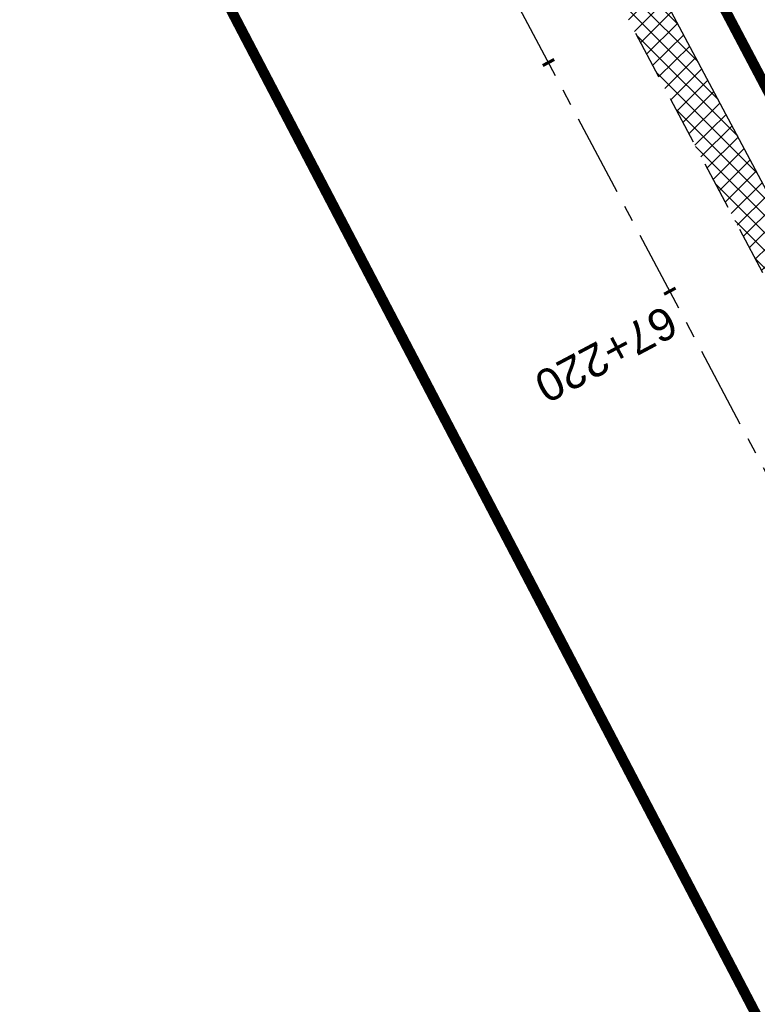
# Model space of a CAD drawing. Header units: metres. Extents: x 7529682 to 7533711, y 5721195 to 5727842.
# Tile 192 of 232: x 7530026 to 7530054, y 5727116 to 5727154. Entities that reach past the tile are written whole.
import ezdxf

# ---------------------------------------------------------------- set-up
doc = ezdxf.new("R2010")
doc.units = ezdxf.units.M
for name, pattern in [('817-dzialki-09-05-04$0$HIDDEN', [0.375, 0.25, -0.125]), ('ACAD_ISO05W100', [33, 24, -3, 0, -3, 0, -3]), ('CENTER', [50.800000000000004, 31.75, -6.35, 6.35, -6.35]), ('HIDDEN', [9.524999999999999, 6.35, -3.175])]:
    doc.linetypes.add(name, pattern=pattern)
for name, color, linetype in [('C-DROGI-SYTUACJA-ETYKIETY', 7, 'Continuous'), ('D-hatch-pobocza', 131, 'Continuous'), ('D-pobocza', 60, 'Continuous'), ('D-rowy', 160, 'Continuous')]:
    doc.layers.add(name, color=color, linetype=linetype)
for name, color, linetype, lineweight in [('D-krawędzie', 3, 'Continuous', 30), ('D-oś', 10, 'CENTER', 30), ('D-pas-drogowy', 7, 'ACAD_ISO05W100', 50)]:
    doc.layers.add(name, color=color, linetype=linetype, lineweight=lineweight)
doc.layers.add('D-LR-etap-III', color=7, linetype='817-dzialki-09-05-04$0$HIDDEN', lineweight=50, true_color=0x00008f)
doc.styles.get("Standard").update_dxf_attribs({"font": 'arial.ttf'})

# ---------------------------------------------------------------- blocks, each defined once
blk = doc.blocks.new('AeccTickLine')
at = {"color": 0, "linetype": 'ByBlock', "lineweight": -2}
blk.add_line((0, 1), (-3.673819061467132e-16, -1), dxfattribs=at)

msp = doc.modelspace()

# ---------------------------------------------------------------- hatches: boundary and pattern name
at = {"layer": 'D-hatch-pobocza'}
h = msp.add_hatch(dxfattribs=at)
h.set_pattern_fill('ANSI37', color=256, scale=0.15, style=0)
h.set_pattern_definition([(45, (0, 0), (-0.3367596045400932, 0.3367596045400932), []), (135, (0, 0), (-0.3367596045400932, -0.3367596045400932), [])])
h.paths.add_polyline_path([(7530033.2, 5727187.89), (7530019.74, 5727212.96), (7530009.309999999, 5727233.03), (7529993.271317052, 5727263.708224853), (7529991.73786403, 5727262.451863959), (7530006.701701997, 5727234.141132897), (7530044.198460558, 5727163.133456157), (7530082.890091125, 5727090.20043586), (7530088.410620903, 5727079.7730674), (7530090.482093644, 5727079.127608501), (7530082.53, 5727094.32), (7530071.3, 5727115.82), (7530059.019999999, 5727138.69), (7530045.92, 5727163.31)])

# ---------------------------------------------------------------- linework, layer by layer
at = {"layer": 'D-krawędzie', "linetype": 'HIDDEN', "ltscale": 0.3}
msp.add_lwpolyline([(7529971.475882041, 5727300.786382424), (7530006.701701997, 5727234.141132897), (7530044.198460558, 5727163.133456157), (7530082.890091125, 5727090.20043586), (7530098.687472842, 5727060.36179238), (7530131.997785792, 5726997.210008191), (7530163.821737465, 5726937.096607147), (7530204.081352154, 5726861.012519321), (7530247.819962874, 5726778.438272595), (7530252.219999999, 5726770.26), (7530259.735272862, 5726756.89951491), (7530263.781713, 5726749.286762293), (7530270.196482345, 5726737.095956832), (7530272.433334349, 5726732.818899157), (7530276.00888925, 5726725.597700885), (7530279.7, 5726718.02), (7530284.501430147, 5726708.939695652), (7530291.375516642, 5726695.939652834), (7530296.045865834, 5726687.107244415), (7530304.46414878, 5726671.186868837), (7530316.603827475, 5726648.181421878)], dxfattribs=at)
at = {"layer": 'D-LR-etap-III', "ltscale": 10, "flags": 128}
msp.add_lwpolyline([(7531750.474471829, 5723895.103125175, 0.4, 0.4, 0), (7531750.505, 5723895.13, 0.4, 0.4, 0), (7531682.71, 5724022.92, 0.4, 0.4, 0), (7531619.177023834, 5724147.203692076, 0.4, 0.4, 0), (7531592.308960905, 5724198.48863389, 0.4, 0.4, 0), (7531553.263875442, 5724272.918564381, 0.4, 0.4, 0), (7531504.019999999, 5724366.79, 0.4, 0.4, 0), (7531482.09, 5724407.62, 0.4, 0.4, 0), (7531412.350402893, 5724541.182759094, 0.4, 0.4, 0), (7531388.463669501, 5724586.929768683, 0.4, 0.4, 0), (7531345.12, 5724669.94, 0.4, 0.4, 0), (7531127.66, 5725081.67, 0.4, 0.4, 0), (7531059.253139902, 5725211.040795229, 0.4, 0.4, 0), (7531008.007244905, 5725307.953830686, 0.4, 0.4, 0), (7530964.181635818, 5725390.835555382, 0.4, 0.4, 0), (7530914.557354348, 5725484.683561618, 0.4, 0.4, 0), (7530865.243241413, 5725577.493975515, 0.4, 0.4, 0), (7530840.085257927, 5725624.058651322, 0.4, 0.4, 0), (7530802.559525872, 5725694.924584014, 0.4, 0.4, 0), (7530755.54, 5725787.51, 0.4, 0.4, 0), (7530708.717810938, 5725876.303221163, 0.4, 0.4, 0), (7530695.12, 5725902.09, 0.4, 0.4, 0), (7530642.91397006, 5726001.07839487, 0.4, 0.4, 0), (7530634.934723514, 5726016.146615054, 0.4, 0.4, 0), (7530610.820000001, 5726061.929999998, 0.4, 0.4, 0), (7530610.820000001, 5726061.929999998, 0.4, 0.4, 0), (7530607.21, 5726063.51, 0.4, 0.4, 0), (7530597.42, 5726080.68, 0.4, 0.4, 0), (7530591.16, 5726088.44, 0.4, 0.4, 0), (7530581.28, 5726107.21, 0.4, 0.4, 0), (7530571.29, 5726130.56, 0.4, 0.4, 0), (7530549.554994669, 5726171.527317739, 0.4, 0.4, 0), (7530531.014309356, 5726206.473807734, 0.4, 0.4, 0), (7530516.461208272, 5726236.016618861, 0.4, 0.4, 0), (7530500.798929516, 5726266.141265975, 0.4, 0.4, 0), (7530491.349999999, 5726283.94, 0.4, 0.4, 0), (7530482.4, 5726303.41, 0.4, 0.4, 0), (7530482.4, 5726303.41, 0.4, 0.4, 0), (7530450.41, 5726357.28, 0.4, 0.4, 0), (7530397.759396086, 5726458.499907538, 0.4, 0.4, 0), (7530334.707815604, 5726583.664702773, 0.4, 0.4, 0), (7530303.939274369, 5726645.167943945, 0.4, 0.4, 0), (7530300.509779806, 5726651.777515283, 0.4, 0.4, 0), (7530289.213532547, 5726671.966724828, 0.4, 0.4, 0), (7530281.54, 5726685.57, 0.4, 0.4, 0), (7530261.37085633, 5726724.163374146, 0.4, 0.4, 0), (7530254.03, 5726738.21, 0.4, 0.4, 0), (7530197.219999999, 5726845.06, 0.4, 0.4, 0), (7530194.71, 5726849.15, 0.4, 0.4, 0), (7530195.92, 5726850.75, 0.4, 0.4, 0), (7530170.546669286, 5726892.961489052, 0.4, 0.4, 0), (7530143.174718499, 5726945.065838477, 0.4, 0.4, 0), (7530105.059999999, 5727018.32, 0.4, 0.4, 0), (7530100.059999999, 5727027.16, 0.4, 0.4, 0), (7530062.318670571, 5727099.625398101, 0.4, 0.4, 0), (7530015.378537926, 5727189.420463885, 0.4, 0.4, 0), (7529983.207960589, 5727250.206596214, 0.4, 0.4, 0), (7529953.284293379, 5727306.74720398, 0.4, 0.4, 0), (7529900.67053443, 5727406.15903814, 0.4, 0.4, 0), (7529890.630239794, 5727425.131178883, 0.4, 0.4, 0), (7529875.155383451, 5727454.426350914, 0.4, 0.4, 0), (7529857.560096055, 5727487.787346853, 0.4, 0.4, 0), (7529835.194401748, 5727530.19312405, 0.4, 0.4, 0), (7529811.740544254, 5727574.662079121, 0.4, 0.4, 0), (7529792.101859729, 5727611.922638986, 0.4, 0.4, 0), (7529768.066117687, 5727657.469613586, 0.4, 0.4, 0), (7529755.210566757, 5727682.131373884, 0.4, 0.4, 0), (7529753.309999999, 5727681.13, 0.4, 0.4, 0), (7529739.21, 5727707.77, 0.4, 0.4, 0), (7529735.394745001, 5727711.251990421, 0.4, 0.4, 0), (7529725.42, 5727730.2, 0.4, 0.4, 0), (7529723.55, 5727729.88, 0.4, 0.4, 0), (7529695.566668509, 5727782.932080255, 0.4, 0.4, 0), (7529717.67971874, 5727794.024357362, 0.4, 0.4, 0), (7529736.274870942, 5727758.647400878, 0.4, 0.4, 0), (7529736.274870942, 5727758.647400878, 0.4, 0.4, 0), (7529744.511003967, 5727750.406106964, 0.4, 0.4, 0), (7529744.511003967, 5727750.406106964, 0.4, 0.4, 0), (7529750.282568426, 5727738.549848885, 0.4, 0.4, 0), (7529777.108510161, 5727687.569424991, 0.4, 0.4, 0), (7529796.51537536, 5727651.329932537, 0.4, 0.4, 0), (7529814.937945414, 5727616.793170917, 0.4, 0.4, 0), (7529839.006722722, 5727572.303976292, 0.4, 0.4, 0), (7529860.617626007, 5727532.509108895, 0.4, 0.4, 0), (7529882.348967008, 5727491.504261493, 0.4, 0.4, 0), (7529904.865139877, 5727449.096370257, 0.4, 0.4, 0), (7529920.747384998, 5727418.884773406, 0.4, 0.4, 0), (7529946.676504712, 5727368.547487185, 0.4, 0.4, 0), (7529972.024701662, 5727320.573310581, 0.4, 0.4, 0), (7529987.740014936, 5727290.153392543, 0.4, 0.4, 0), (7529996.497385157, 5727273.661630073, 0.4, 0.4, 0), (7530017.541471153, 5727234.202689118, 0.4, 0.4, 0), (7530033.053657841, 5727204.864166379, 0.4, 0.4, 0), (7530051.622983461, 5727170.222745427, 0.4, 0.4, 0), (7530069.276612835, 5727137.015751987, 0.4, 0.4, 0), (7530089.385386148, 5727097.533639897, 0.4, 0.4, 0), (7530109.712512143, 5727060.746615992, 0.4, 0.4, 0), (7530136.769722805, 5727011.640131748, 0.4, 0.4, 0), (7530162.446686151, 5726962.743777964, 0.4, 0.4, 0), (7530187.674104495, 5726916.992101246, 0.4, 0.4, 0), (7530207.820739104, 5726879.335323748, 0.4, 0.4, 0), (7530230.625609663, 5726834.518686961, 0.4, 0.4, 0), (7530262.288093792, 5726776.61832811, 0.4, 0.4, 0), (7530277.509672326, 5726760.213143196, 0.4, 0.4, 0), (7530286.036865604, 5726744.106684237, 0.4, 0.4, 0), (7530288.097472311, 5726735.884066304, 0.4, 0.4, 0), (7530290.393870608, 5726725.046963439, 0.4, 0.4, 0), (7530296.17664807, 5726713.582980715, 0.4, 0.4, 0), (7530302.726195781, 5726701.18226779, 0.4, 0.4, 0), (7530325.685047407, 5726657.466383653, 0.4, 0.4, 0), (7530343.243978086, 5726623.648592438, 0.4, 0.4, 0), (7530360.229820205, 5726591.746871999, 0.4, 0.4, 0), (7530383.20855044, 5726548.059469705, 0.4, 0.4, 0), (7530406.017875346, 5726503.605514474, 0.4, 0.4, 0), (7530427.464919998, 5726462.620289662, 0.4, 0.4, 0), (7530447.9278544, 5726424.388014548, 0.4, 0.4, 0), (7530471.126878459, 5726379.920667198, 0.4, 0.4, 0), (7530490.501003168, 5726343.033350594, 0.4, 0.4, 0), (7530509.499458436, 5726306.733076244, 0.4, 0.4, 0), (7530529.890269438, 5726267.244072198, 0.4, 0.4, 0), (7530543.852446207, 5726238.990319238, 0.4, 0.4, 0), (7530554.808897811, 5726218.943990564, 0.4, 0.4, 0), (7530559.027108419, 5726212.223286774, 0.4, 0.4, 0), (7530563.060988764, 5726206.409670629, 0.4, 0.4, 0), (7530566.93354971, 5726200.463543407, 0.4, 0.4, 0), (7530569.771022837, 5726194.901501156, 0.4, 0.4, 0), (7530571.47319415, 5726191.282350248, 0.4, 0.4, 0), (7530572.839142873, 5726188.024533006, 0.4, 0.4, 0), (7530575.295071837, 5726182.034664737, 0.4, 0.4, 0), (7530579.736851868, 5726173.306070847, 0.4, 0.4, 0), (7530583.3, 5726167.41, 0.4, 0.4, 0), (7530593.4, 5726163.33, 0.4, 0.4, 0), (7530598.618375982, 5726155.264489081, 0.4, 0.4, 0), (7530608.258304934, 5726140.497132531, 0.4, 0.4, 0), (7530603.269999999, 5726136.83, 0.4, 0.4, 0), (7530606.53, 5726131.84, 0.4, 0.4, 0), (7530604.239057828, 5726124.21679044, 0.4, 0.4, 0), (7530605.847136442, 5726121.630127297, 0.4, 0.4, 0), (7530608.971611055, 5726116.164124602, 0.4, 0.4, 0), (7530618.114293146, 5726097.791111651, 0.4, 0.4, 0), (7530651.213125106, 5726034.959524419, 0.4, 0.4, 0), (7530670.243741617, 5725998.61095082, 0.4, 0.4, 0), (7530698.075474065, 5725945.952624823, 0.4, 0.4, 0), (7530716.505955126, 5725911.3051464, 0.4, 0.4, 0), (7530735.223454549, 5725875.667401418, 0.4, 0.4, 0), (7530752.504235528, 5725842.154920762, 0.4, 0.4, 0), (7530778.310652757, 5725793.501254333, 0.4, 0.4, 0), (7530797.499961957, 5725756.381811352, 0.4, 0.4, 0), (7530812.518974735, 5725728.28874362, 0.4, 0.4, 0), (7530820.039295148, 5725713.160404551, 0.4, 0.4, 0), (7530822.422446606, 5725710.193574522, 0.4, 0.4, 0), (7530833.154893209, 5725688.800634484, 0.4, 0.4, 0), (7530849.629354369, 5725656.158601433, 0.4, 0.4, 0), (7530867.98290276, 5725621.963939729, 0.4, 0.4, 0), (7530872.629809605, 5725612.88760475, 0.4, 0.4, 0), (7530880.354488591, 5725597.594500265, 0.4, 0.4, 0), (7530883.839446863, 5725593.389159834, 0.4, 0.4, 0), (7530891.782113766, 5725587.763349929, 0.4, 0.4, 0), (7530895.038670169, 5725584.280746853, 0.4, 0.4, 0), (7530897.033644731, 5725580.941110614, 0.4, 0.4, 0), (7530900.951646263, 5725579.945856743, 0.4, 0.4, 0), (7530904.80970798, 5725571.977328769, 0.4, 0.4, 0), (7530903.682362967, 5725568.566434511, 0.4, 0.4, 0), (7530908.900614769, 5725558.844845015, 0.4, 0.4, 0), (7530910.252030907, 5725545.671606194, 0.4, 0.4, 0), (7530912.872986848, 5725538.645543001, 0.4, 0.4, 0), (7530945.278171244, 5725478.464284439, 0.4, 0.4, 0), (7530959.692318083, 5725450.24628822, 0.4, 0.4, 0), (7531002.82670893, 5725368.192370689, 0.4, 0.4, 0), (7531044.703532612, 5725290.314293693, 0.4, 0.4, 0), (7531064.098839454, 5725253.212562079, 0.4, 0.4, 0), (7531083.010253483, 5725216.677517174, 0.4, 0.4, 0), (7531113.013137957, 5725158.465613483, 0.4, 0.4, 0), (7531137.364304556, 5725113.07076138, 0.4, 0.4, 0), (7531150.830830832, 5725086.711759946, 0.4, 0.4, 0), (7531159.745663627, 5725076.640848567, 0.4, 0.4, 0), (7531166.309999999, 5725074.58, 0.4, 0.4, 0), (7531172.29, 5725062.58, 0.4, 0.4, 0), (7531170.589828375, 5725055.605912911, 0.4, 0.4, 0), (7531173.732823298, 5725044.080706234, 0.4, 0.4, 0), (7531215.342008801, 5724964.859648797, 0.4, 0.4, 0), (7531238.054496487, 5724921.684649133, 0.4, 0.4, 0), (7531262.389821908, 5724875.282876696, 0.4, 0.4, 0), (7531295.587160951, 5724811.265731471, 0.4, 0.4, 0), (7531348.487908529, 5724712.362812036, 0.4, 0.4, 0), (7531363.740817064, 5724682.68394264, 0.4, 0.4, 0), (7531366.986905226, 5724675.865317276, 0.4, 0.4, 0), (7531382.541261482, 5724646.110625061, 0.4, 0.4, 0), (7531401.299165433, 5724610.874551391, 0.4, 0.4, 0), (7531428.964837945, 5724558.862274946, 0.4, 0.4, 0), (7531449.111202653, 5724520.397801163, 0.4, 0.4, 0), (7531477.292992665, 5724465.831467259, 0.4, 0.4, 0), (7531500.996290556, 5724421.112506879, 0.4, 0.4, 0), (7531512.121834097, 5724400.549045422, 0.4, 0.4, 0), (7531513.78163794, 5724396.757451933, 0.4, 0.4, 0), (7531526.32, 5724379.39, 0.4, 0.4, 0), (7531566.783642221, 5724302.73628205, 0.4, 0.4, 0), (7531578.579156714, 5724282.774819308, 0.4, 0.4, 0), (7531584.232619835, 5724273.111246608, 0.4, 0.4, 0), (7531590.109283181, 5724263.508189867, 0.4, 0.4, 0), (7531593.027899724, 5724258.771479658, 0.4, 0.4, 0), (7531595.711841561, 5724254.226824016, 0.4, 0.4, 0), (7531601.659976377, 5724243.898197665, 0.4, 0.4, 0), (7531606.097733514, 5724235.986407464, 0.4, 0.4, 0), (7531609.382207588, 5724230.799061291, 0.4, 0.4, 0), (7531611.580260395, 5724227.671180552, 0.4, 0.4, 0), (7531612.707802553, 5724225.86410867, 0.4, 0.4, 0), (7531618.665224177, 5724214.480919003, 0.4, 0.4, 0), (7531619.885522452, 5724212.333950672, 0.4, 0.4, 0), (7531620.931818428, 5724210.787064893, 0.4, 0.4, 0), (7531623.518605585, 5724207.111542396, 0.4, 0.4, 0), (7531626.143926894, 5724203.61306897, 0.4, 0.4, 0), (7531632.022984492, 5724196.485954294, 0.4, 0.4, 0), (7531653.949089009, 5724152.617641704, 0.4, 0.4, 0), (7531656.750690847, 5724143.103797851, 0.4, 0.4, 0), (7531659.61440691, 5724133.254504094, 0.4, 0.4, 0), (7531661.627147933, 5724128.646047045, 0.4, 0.4, 0.01093811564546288), (7531674.314987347, 5724101.43546424, 0.4, 0.4, 0), (7531685.137626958, 5724081.408252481, 0.4, 0.4, 0), (7531692.159945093, 5724066.277333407, 0.4, 0.4, 0), (7531699.662164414, 5724051.388120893, 0.4, 0.4, 0), (7531704.480624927, 5724040.808561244, 0.4, 0.4, 0), (7531704.480624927, 5724040.808561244, 0.4, 0.4, 0), (7531704.401251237, 5724037.368913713, 0.4, 0.4, 0), (7531720.383609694, 5724003.441317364, 0.4, 0.4, 0), (7531728.79890528, 5723986.206298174, 0.4, 0.4, 0), (7531733.237926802, 5723977.192631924, 0.4, 0.4, 0), (7531736.750027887, 5723969.505210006, 0.4, 0.4, 0), (7531737.336143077, 5723968.518916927, 0.4, 0.4, 0), (7531738.285051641, 5723967.699360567, 0.4, 0.4, 0), (7531742.180915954, 5723962.346428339, 0.4, 0.4, 0), (7531744.286141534, 5723958.615526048, 0.4, 0.4, 0), (7531755.393260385, 5723944.192617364, 0.4, 0.4, 0), (7531758.69, 5723936.76, 0.4, 0.4, 0), (7531780.08, 5723929.25, 0.4, 0.4, 0), (7531792.611989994, 5723906.337708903, 0.4, 0.4, 0), (7531792.611989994, 5723906.337708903, 0.4, 0.4, 0), (7531756.962094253, 5723883.055323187, 0.4, 0.4, 0), (7531750.46, 5723895.130000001, 0.4, 0.4, 0), (7531750.46, 5723895.130000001, 0, 0, 0)], format="xyseb", dxfattribs=at)
at = {"layer": 'D-oś', "ltscale": 0.1}
msp.add_lwpolyline([(7530313.508365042, 5726646.547986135), (7530301.370075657, 5726669.550802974), (7530292.95179271, 5726685.471178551), (7530288.281443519, 5726694.303586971), (7530281.407357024, 5726707.303629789), (7530276.578826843, 5726716.435184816), (7530272.867295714, 5726724.054807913), (7530269.313944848, 5726731.231162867), (7530267.097066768, 5726735.470028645), (7530260.687746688, 5726747.650478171), (7530256.664309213, 5726755.219954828), (7530249.153360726, 5726768.572752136), (7530244.732367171, 5726776.789976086), (7530200.987754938, 5726859.375553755), (7530160.728462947, 5726935.45903188), (7530128.903273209, 5726995.57477155), (7530095.592978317, 5727058.726521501), (7530079.798237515, 5727088.5601794), (7530041.105041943, 5727161.496149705), (7530003.607351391, 5727232.505591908), (7529968.380651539, 5727299.152506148)], dxfattribs=at)
at = {"layer": 'D-pas-drogowy', "ltscale": 0.2, "flags": 128}
msp.add_lwpolyline([(7531633.018560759, 5724182.834272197, 0.4, 0.4, 0), (7531617.558899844, 5724211.608162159, 0.4, 0.4, 0), (7531566.783642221, 5724302.73628205, 0.4, 0.4, 0), (7531538.419082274, 5724356.469679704, 0.4, 0.4, 0), (7531526.32, 5724379.39, 0.4, 0.4, 0), (7531516.102085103, 5724393.607319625, 0.4, 0.4, 0.001485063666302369), (7531513.78037409, 5724396.837773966, 0.4, 0.4, 0), (7531501.87, 5724413.41, 0.4, 0.4, 0), (7531474.926107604, 5724464.507896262, 0.4, 0.4, 0), (7531446.200436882, 5724518.992313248, 0.4, 0.4, 0), (7531424.962185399, 5724559.262257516, 0.4, 0.4, 0), (7531398.444460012, 5724609.565801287, 0.4, 0.4, 0), (7531379.647455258, 5724645.216004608, 0.4, 0.4, 0), (7531365.23, 5724672.56, 0.4, 0.4, 0), (7531341.305752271, 5724717.915356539, 0.4, 0.4, 0), (7531312.899996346, 5724771.788898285, 0.4, 0.4, 0), (7531292.590923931, 5724810.306502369, 0.4, 0.4, 0), (7531259.391619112, 5724873.271351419, 0.4, 0.4, 0), (7531233.740401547, 5724921.922582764, 0.4, 0.4, 0), (7531203.072738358, 5724980.092044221, 0.4, 0.4, 0), (7531173.471398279, 5725036.225177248, 0.4, 0.4, 0), (7531168.269999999, 5725046.09, 0.4, 0.4, 0), (7531172.29, 5725062.58, 0.4, 0.4, 0), (7531166.309999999, 5725074.58, 0.4, 0.4, 0), (7531150.32, 5725079.6, 0.4, 0.4, 0), (7531141.5, 5725096.43, 0.4, 0.4, 0), (7531109.311735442, 5725157.814415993, 0.4, 0.4, 0), (7531086.641300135, 5725201.047918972, 0.4, 0.4, 0), (7531059.198258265, 5725253.383662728, 0.4, 0.4, 0), (7531028.206828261, 5725312.48946212, 0.4, 0.4, 0), (7530999.104694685, 5725367.990143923, 0.4, 0.4, 0), (7530956.247527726, 5725449.724815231, 0.4, 0.4, 0), (7530924.397774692, 5725510.463768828, 0.4, 0.4, 0), (7530897.509999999, 5725561.74, 0.4, 0.4, 0), (7530894.46, 5725566.14, 0.4, 0.4, 0), (7530892.16, 5725570.49, 0.4, 0.4, 0), (7530869.362688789, 5725613.307018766, 0.4, 0.4, 0), (7530861.693971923, 5725627.704613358, 0.4, 0.4, 0), (7530852.74, 5725644.52, 0.4, 0.4, 0), (7530831.509999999, 5725684.2, 0.4, 0.4, 0), (7530811.13, 5725722.52, 0.4, 0.4, 0), (7530792.3476413, 5725757.940652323, 0.4, 0.4, 0), (7530768.03, 5725803.8, 0.4, 0.4, 0), (7530748.768542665, 5725840.178507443, 0.4, 0.4, 0), (7530727.7, 5725879.97, 0.4, 0.4, 0), (7530712.0981582, 5725909.54523909, 0.4, 0.4, 0), (7530693.644105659, 5725944.645156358, 0.4, 0.4, 0), (7530665.702224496, 5725997.538976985, 0.4, 0.4, 0), (7530641.759999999, 5726042.88, 0.4, 0.4, 0), (7530616.5, 5726091.48, 0.4, 0.4, 0), (7530604.628439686, 5726114.319880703, 0.4, 0.4, -0.007762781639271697), (7530602.5, 5726118.43, 0.4, 0.4, 0), (7530603.992037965, 5726123.394821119, 0.4, 0.4, 0), (7530606.53, 5726131.84, 0.4, 0.4, 0), (7530603.269999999, 5726136.83, 0.4, 0.4, 0), (7530593.775620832, 5726151.368713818, 0.4, 0.4, 0), (7530590.202637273, 5726156.84001263, 0.4, 0.4, 0), (7530583.3, 5726167.41, 0.4, 0.4, 0), (7530580.578343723, 5726170.427567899, 0.4, 0.4, 0), (7530575.849999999, 5726175.67, 0.4, 0.4, 0), (7530569.009999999, 5726186.66, 0.4, 0.4, 0), (7530562.555322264, 5726199.189409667, 0.4, 0.4, 0), (7530555.67, 5726211.39, 0.4, 0.4, 0), (7530548.29, 5726224.23, 0.4, 0.4, 0), (7530540.58, 5726237.71, 0.4, 0.4, 0), (7530532.679999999, 5726252.65, 0.4, 0.4, 0), (7530524.059999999, 5726269.35, 0.4, 0.4, 0), (7530502.82, 5726309.91, 0.4, 0.4, 0), (7530488.83, 5726336.63, 0.4, 0.4, 0), (7530466.03, 5726380.16, 0.4, 0.4, 0), (7530438.469999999, 5726432.77, 0.4, 0.4, 0), (7530424.53, 5726459.09, 0.4, 0.4, 0), (7530401.63, 5726502.97, 0.4, 0.4, 0), (7530383.38, 5726538.06, 0.4, 0.4, 0), (7530353.969999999, 5726593.52, 0.4, 0.4, 0), (7530338.469999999, 5726622.74, 0.4, 0.4, 0), (7530322.009999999, 5726653.88, 0.4, 0.4, 0), (7530297.54, 5726700.33, 0.4, 0.4, 0), (7530287.38, 5726719.6, 0.4, 0.4, 0), (7530285.94993921, 5726722.315508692, 0.4, 0.4, 0), (7530280.259999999, 5726733.12, 0.4, 0.4, 0), (7530266.73, 5726758.74, 0.4, 0.4, 0), (7530260.42, 5726770.47, 0.4, 0.4, 0), (7530253.25, 5726783.82, 0.4, 0.4, 0), (7530244.95, 5726799.33, 0.4, 0.4, 0), (7530239.389999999, 5726808.49, 0.4, 0.4, 0), (7530238.29, 5726807.9, 0.4, 0.4, 0), (7530218.11, 5726850.67, 0.4, 0.4, 0), (7530175.906646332, 5726928.168028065, 0.4, 0.4, 0), (7530096.679999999, 5727076.15, 0.4, 0.4, 0), (7530094.679999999, 5727079.89, 0.4, 0.4, 0), (7530064.59693469, 5727135.522637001, 0.4, 0.4, 0), (7530046.730970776, 5727168.8921561, 0.4, 0.4, 0), (7530025.803045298, 5727208.461374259, 0.4, 0.4, 0), (7530012.846501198, 5727232.979315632, 0.4, 0.4, 0), (7529994.15, 5727268.45, 0.4, 0.4, 0), (7529981.670868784, 5727291.93018666, 0.4, 0.4, 0), (7529949.889999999, 5727351.73, 0.4, 0.4, 0), (7529924.75, 5727399.03, 0.4, 0.4, 0), (7529915.515824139, 5727417.099754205, 0.4, 0.4, 0), (7529885.83, 5727475.19, 0.4, 0.4, 0), (7529862.559999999, 5727519.97, 0.4, 0.4, 0), (7529852.984923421, 5727538.191086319, 0.4, 0.4, 0), (7529836.513084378, 5727569.51130111, 0.4, 0.4, 0), (7529815.36890814, 5727609.140983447, 0.4, 0.4, 0), (7529792.795203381, 5727651.247499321, 0.4, 0.4, 0), (7529774.199114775, 5727685.858348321, 0.4, 0.4, 0), (7529746.966026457, 5727736.059440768, 0.4, 0.4, 0), (7529733.92, 5727757.62, 0.4, 0.4, 0), (7529708.607472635, 5727806.388536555, 0.4, 0.4, 0), (7529688.491967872, 5727796.344621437, 0.4, 0.4, 0), (7529723.55, 5727729.88, 0.4, 0.4, 0), (7529725.42, 5727730.2, 0.4, 0.4, 0), (7529735.38, 5727711.28, 0.4, 0.4, 0), (7529739.21, 5727707.77, 0.4, 0.4, 0), (7529753.309999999, 5727681.13, 0.4, 0.4, 0), (7529755.178396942, 5727682.114424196, 0.4, 0.4, 0), (7529792.101859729, 5727611.922638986, 0.4, 0.4, 0), (7529811.740544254, 5727574.662079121, 0.4, 0.4, 0), (7529835.194401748, 5727530.19312405, 0.4, 0.4, 0), (7529857.560096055, 5727487.787346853, 0.4, 0.4, 0), (7529875.155383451, 5727454.426350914, 0.4, 0.4, 0), (7529890.630239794, 5727425.131178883, 0.4, 0.4, 0), (7529900.67053443, 5727406.15903814, 0.4, 0.4, 0), (7529953.284293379, 5727306.74720398, 0.4, 0.4, 0), (7529983.207960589, 5727250.206596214, 0.4, 0.4, 0), (7530015.378537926, 5727189.420463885, 0.4, 0.4, 0), (7530062.318670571, 5727099.625398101, 0.4, 0.4, 0), (7530100.059999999, 5727027.16, 0.4, 0.4, 0), (7530105.059999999, 5727018.32, 0.4, 0.4, 0), (7530143.174718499, 5726945.065838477, 0.4, 0.4, 0), (7530170.546669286, 5726892.961489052, 0.4, 0.4, 0), (7530195.92, 5726850.75, 0.4, 0.4, 0), (7530194.71, 5726849.15, 0.4, 0.4, 0), (7530197.219999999, 5726845.06, 0.4, 0.4, 0), (7530254.03, 5726738.21, 0.4, 0.4, 0), (7530261.37085633, 5726724.163374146, 0.4, 0.4, 0), (7530281.54, 5726685.57, 0.4, 0.4, 0), (7530289.213532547, 5726671.966724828, 0.4, 0.4, 0), (7530300.509779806, 5726651.777515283, 0.4, 0.4, 0), (7530303.939274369, 5726645.167943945, 0.4, 0.4, 0), (7530334.707815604, 5726583.664702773, 0.4, 0.4, 0), (7530397.759396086, 5726458.499907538, 0.4, 0.4, 0), (7530450.41, 5726357.28, 0.4, 0.4, 0), (7530482.4, 5726303.41, 0.4, 0.4, 0), (7530483.687990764, 5726301.003383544, 0.4, 0.4, 0), (7530491.349999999, 5726283.94, 0.4, 0.4, 0), (7530512.67, 5726243.78, 0.4, 0.4, 0), (7530529.429999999, 5726209.46, 0.4, 0.4, 0), (7530571.29, 5726130.56, 0.4, 0.4, 0), (7530581.28, 5726107.21, 0.4, 0.4, 0), (7530591.16, 5726088.44, 0.4, 0.4, 0), (7530597.42, 5726080.68, 0.4, 0.4, 0), (7530607.21, 5726063.51, 0.4, 0.4, 0), (7530610.820000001, 5726061.929999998, 0.4, 0.4, 0), (7530634.934723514, 5726016.146615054, 0.4, 0.4, 0), (7530642.91397006, 5726001.07839487, 0.4, 0.4, 0), (7530695.12, 5725902.09, 0.4, 0.4, 0), (7530708.717810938, 5725876.303221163, 0.4, 0.4, 0), (7530755.54, 5725787.51, 0.4, 0.4, 0), (7530802.559525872, 5725694.924584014, 0.4, 0.4, 0), (7530840.085257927, 5725624.058651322, 0.4, 0.4, 0), (7530865.243241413, 5725577.493975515, 0.4, 0.4, 0), (7530914.557354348, 5725484.683561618, 0.4, 0.4, 0), (7530964.181635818, 5725390.835555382, 0.4, 0.4, 0), (7531008.007244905, 5725307.953830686, 0.4, 0.4, 0), (7531059.253139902, 5725211.040795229, 0.4, 0.4, 0), (7531127.66, 5725081.67, 0.4, 0.4, 0), (7531345.12, 5724669.94, 0.4, 0.4, 0), (7531388.463669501, 5724586.929768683, 0.4, 0.4, 0), (7531412.350402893, 5724541.182759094, 0.4, 0.4, 0), (7531482.09, 5724407.62, 0.4, 0.4, 0), (7531504.019999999, 5724366.79, 0.4, 0.4, 0), (7531519.374444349, 5724337.520497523, 0.4, 0.4, 0), (7531563.748815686, 5724252.931583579, 0.4, 0.4, 0), (7531602.175111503, 5724179.681224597, 0.4, 0.4, 0), (7531619.177023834, 5724147.203692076, 0.4, 0.4, 0), (7531625.038493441, 5724135.63500206, 0.4, 0.4, 0), (7531656.796442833, 5724073.31633882, 0.4, 0.4, 0), (7531675.12, 5724037.36, 0.4, 0.4, 0), (7531682.71, 5724022.92, 0.4, 0.4, 0), (7531705.565196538, 5723979.810545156, 0.4, 0.4, 0), (7531736.605941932, 5723921.261514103, 0.4, 0.4, 0), (7531750.46, 5723895.130000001, 0.4, 0.4, 0), (7531740.769999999, 5723886.56, 0.4, 0.4, 0), (7531732.86, 5723885, 0.4, 0.4, 0), (7531722.179999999, 5723887.77, 0.4, 0.4, 0), (7531729.87, 5723862.17, 0.4, 0.4, 0), (7531742.92, 5723861.93, 0.4, 0.4, 0), (7531763.71, 5723859.52, 0.4, 0.4, 0), (7531768.42, 5723854.12, 0.4, 0.4, 0), (7531787.42, 5723817.97, 0.4, 0.4, 0), (7531795.57, 5723809.82, 0.4, 0.4, 0), (7531816.346897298, 5723819.850397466, 0.4, 0.4, 0), (7531816.346897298, 5723819.850397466, 0.4, 0.4, 0), (7531805.059999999, 5723843.23, 0.4, 0.4, 0), (7531803.61, 5723886.23, 0.4, 0.4, 0), (7531803.61, 5723886.23, 0.4, 0.4, 0), (7531780.08, 5723929.25, 0.4, 0.4, 0), (7531758.69, 5723936.76, 0.4, 0.4, 0), (7531749.3590272, 5723946.412126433, 0.4, 0.4, 0), (7531742.71, 5723953.29, 0.4, 0.4, 0), (7531735.177368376, 5723967.877529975, 0.4, 0.4, 0), (7531722.37, 5723992.68, 0.4, 0.4, 0), (7531705.041669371, 5724030.885563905, 0.4, 0.4, 0), (7531699.469999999, 5724043.17, 0.4, 0.4, 0), (7531692.69, 5724058.11, 0.4, 0.4, 0), (7531679.672010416, 5724084.016803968, 0.4, 0.4, 0), (7531674.55, 5724094.21, 0.4, 0.4, 0), (7531666.633166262, 5724114.002855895, 0.4, 0.4, 0), (7531649, 5724153.82, 0.4, 0.4, 0), (7531641.49, 5724149.34, 0.4, 0.4, 0), (7531626.04, 5724179.34, 0.4, 0.4, 0), (7531633.03, 5724182.84, 0, 0, 0)], format="xyseb", dxfattribs=at)
at = {"layer": 'D-pobocza'}
msp.add_lwpolyline([(7530090.482093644, 5727079.127608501), (7530082.53, 5727094.32), (7530071.3, 5727115.82), (7530059.019999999, 5727138.69), (7530045.92, 5727163.31), (7530033.2, 5727187.89), (7530019.74, 5727212.96), (7530009.309999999, 5727233.03), (7529993.271317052, 5727263.708224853)], dxfattribs=at)
at = {"layer": 'D-rowy', "linetype": 'HIDDEN', "ltscale": 0.1, "const_width": 0.4, "flags": 128}
msp.add_lwpolyline([(7530210.965394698, 5726857.16211251), (7530158.808792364, 5726954.519938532), (7530122.464669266, 5727022.753138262), (7530095.922217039, 5727072.858853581), (7530086.314342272, 5727091.113489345), (7530063.160349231, 5727134.708802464), (7530033.596430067, 5727190.758948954), (7530021.340025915, 5727213.675792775), (7530002.618519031, 5727249.035669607), (7529995.395546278, 5727262.502730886), (7529988.788851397, 5727275.205991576), (7529976.334113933, 5727299.005978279), (7529958.125259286, 5727333.487695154), (7529939.362448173, 5727369.129441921), (7529923.146313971, 5727399.734195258), (7529918.218542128, 5727408.984561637), (7529909.126483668, 5727427.527341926), (7529905.375875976, 5727434.673095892), (7529896.191914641, 5727451.151510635), (7529887.55708824, 5727467.230740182), (7529877.124171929, 5727486.656759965), (7529866.165565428, 5727506.778058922), (7529855.760289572, 5727526.176090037), (7529840.706671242, 5727554.897669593), (7529824.517708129, 5727585.588223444), (7529810.515313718, 5727612.292486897), (7529795.682036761, 5727640.076805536), (7529780.37897635, 5727668.689653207), (7529772.315107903, 5727684.077842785), (7529762.635420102, 5727702.446986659), (7529747.00719319, 5727732.117330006), (7529740.675640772, 5727744.953535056)], dxfattribs=at)

# ---------------------------------------------------------------- block references
at = {"layer": 'C-DROGI-SYTUACJA-ETYKIETY', "color": 2, "linetype": 'Continuous', "lineweight": 60, "xscale": 0.25, "yscale": 0.25, "zscale": 0.25, "rotation": 297.9463571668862}
for p in [(7530046.198819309, 5727151.894471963), (7530050.885266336, 5727143.060604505)]:
    msp.add_blockref('AeccTickLine', p, dxfattribs=at)

# ---------------------------------------------------------------- texts
at = {"layer": 'C-DROGI-SYTUACJA-ETYKIETY', "color": 2}
msp.add_text('67+220', height=1.25, rotation=207.9463571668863, dxfattribs=at).set_placement((7530050.72973807, 5727142.553592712))

doc.saveas('drawing.dxf')
